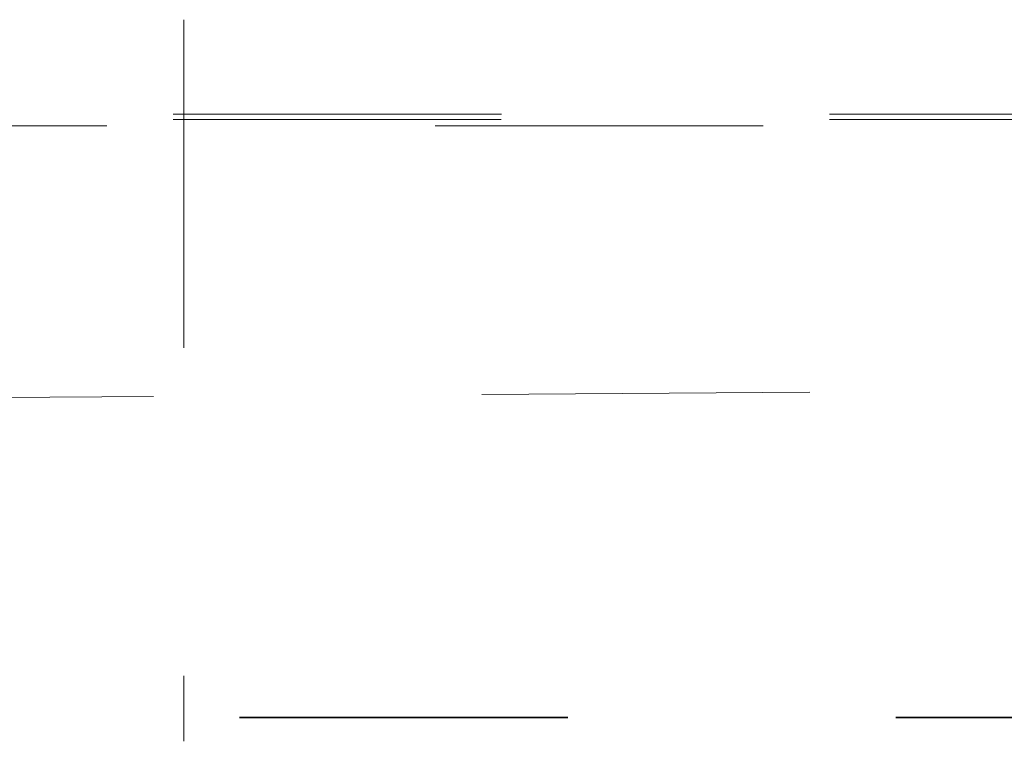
# Model space of a CAD drawing. Header units: metres. Extents: x -16.9 to 14.1, y -10.1 to 10.9.
# Tile 212 of 256: x -12.974 to -12.674, y 7.105 to 7.325. Entities that reach past the tile are written whole.
import ezdxf

# ---------------------------------------------------------------- set-up
doc = ezdxf.new("R2010")
doc.units = ezdxf.units.M
doc.linetypes.add('Ligne de quadrillage', pattern=[0.022225, 0.0127, -0.003175, 0.003175, -0.003175])
doc.linetypes.add('Tiret', pattern=[0.00635, 0.003175, -0.003175])
doc.layers.add('S-BEAM-HDLN', color=1, linetype='Tiret', lineweight=18)
doc.layers.add('S-GRID', color=1, linetype='Continuous', lineweight=9)

msp = doc.modelspace()

# ---------------------------------------------------------------- linework, layer by layer
at = {"layer": 'S-BEAM-HDLN'}
for p, q in [((-12.92382, 7.32521), (-12.92382, 7.10529)), ((12.17298, 7.2964), (-15.04723, 7.2964)), ((12.17295, 7.29484), (-15.04725, 7.29484)), ((-15.04725, 7.29284), (12.17295, 7.29284))]:
    msp.add_line(p, q, dxfattribs=at)
at = {"layer": 'S-BEAM-HDLN', "lineweight": 35}
msp.add_line((-14.90682, 7.11259), (12.09015, 7.11259), dxfattribs=at)
at = {"layer": 'S-GRID', "linetype": 'Ligne de quadrillage'}
msp.add_line((2.06667, 7.30871), (-16.11272, 7.1895), dxfattribs=at)

doc.saveas('drawing.dxf')
